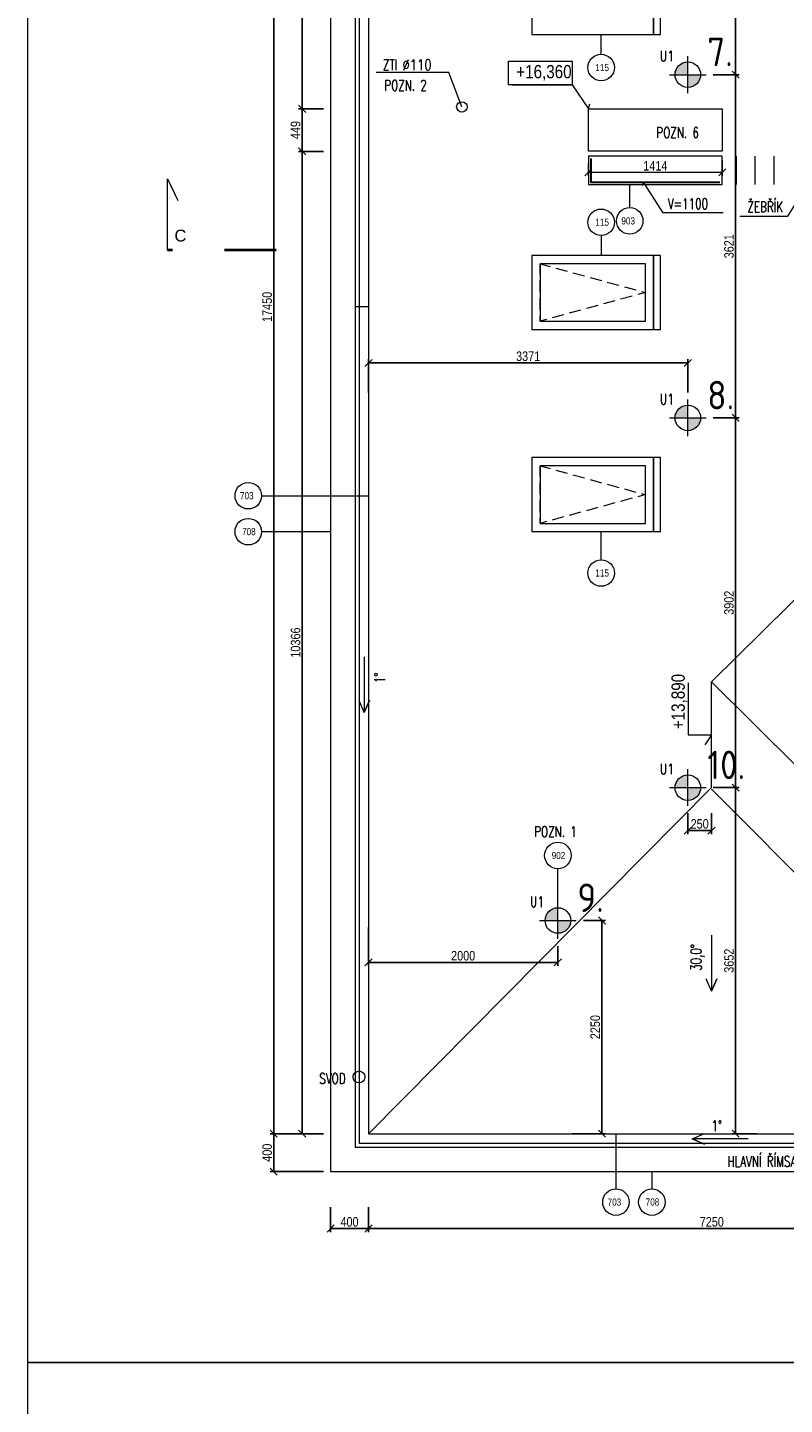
# Model space of a CAD drawing. Header units: millimetres. Extents: x -300958 to -108039, y 30118 to 292543.
# Tile 227 of 256: x -236733 to -228741, y 179063 to 193593. Entities that reach past the tile are written whole.
import ezdxf
from ezdxf.enums import TextEntityAlignment as Align

# ---------------------------------------------------------------- set-up
doc = ezdxf.new("R2010")
doc.units = ezdxf.units.MM
doc.header["$MEASUREMENT"] = 0
doc.linetypes.add('DGN Style 4', pattern=[1094.119168, 546.717885, -273.358943, 0.683397, -273.358943])
doc.linetypes.add('HIDDEN', pattern=[0.375, 0.25, -0.125])
doc.layers.get('0').update_dxf_attribs({"lineweight": 13})
doc.layers.get('Defpoints').update_dxf_attribs({"color": 3, "lineweight": 13})
for name, color, linetype, lineweight in [('dims', 7, 'Continuous', 9), ('legenda', 7, 'Continuous', 13), ('navrh', 1, 'Continuous', 9), ('popis', 7, 'Continuous', 9), ('PSV', 7, 'Continuous', 13), ('RAMECEK', 7, 'Continuous', 0), ('rez', 7, 'Continuous', 13), ('tenka', 7, 'Continuous', 13), ('TOPWET s.r.o. - kotevní body', 12, 'Continuous', 18), ('TOPWET s.r.o. - popisky', 12, 'Continuous', 18), ('výškové kóty', 7, 'Continuous', 13), ('zařizovací předměty', 7, 'Continuous', 9)]:
    doc.layers.add(name, color=color, linetype=linetype, lineweight=lineweight)
doc.styles.add('GENERATED_STYLE_8', font='arial.ttf')
doc.styles.add('ISOCPEUR', font='isocpeur.ttf')
doc.styles.add('STYLE-0', font='ARIALN.TTF')
doc.styles.add('Style-Arial', font='arial.ttf')
doc.dimstyles.new('arch', dxfattribs={"dimscale": 50, "dimtxt": 2.5, "dimasz": 2.5, "dimexe": 1.25, "dimexo": 0.9, "dimtad": 1, "dimdec": 0, "dimtxsty": 'STYLE-0', "dimblk": 'ARCHTICK', "dimcen": 2.5, "dimadec": 0, "dimazin": 0, "dimtfac": 1, "dimtdec": 0, "dimtmove": 2, "dimatfit": 3, "dimldrblk": 'ARCHTICK', "dimfxl": 0, "dimarcsym": 0})

# ---------------------------------------------------------------- blocks, each defined once
blk = doc.blocks.new('*U49')
at = {"layer": 'RAMECEK', "linetype": 'Continuous', "lineweight": 0, "flags": 128}
blk.add_lwpolyline([(-15750, -11138), (15750, -11138), (15750, 11137), (-15750, 11137)], close=True, dxfattribs=at)
blk = doc.blocks.new('*U48')
at = {"layer": 'rez', "linetype": 'DGN Style 4', "lineweight": 40}
blk.add_line((-376, 574), (-376, -574), dxfattribs=at)
at = {"layer": 'rez', "linetype": 'Continuous', "lineweight": 0, "flags": 128}
blk.add_lwpolyline([(-376, -574), (376, -574), (146, -464)], dxfattribs=at)
blk = doc.blocks.new('_ArchTick')
at = {"color": 0, "linetype": 'ByBlock', "flags": 128}
blk.add_lwpolyline([(-0.5, -0.5), (0.5, 0.5)], dxfattribs=at)
blk = doc.blocks.new('*D1574')
at = {"layer": 'Defpoints', "color": 0, "linetype": 'Continuous'}
for p in [(-233533, 199370), (-233833, 192735), (-233533, 192735)]:
    blk.add_point(p, dxfattribs=at)
at = {"layer": 'dims', "color": 0, "linetype": 'Continuous', "lineweight": -2}
for p, q in [((-233608, 199370), (-233870, 199370)), ((-233833, 199370), (-233833, 192735)), ((-233608, 192735), (-233870, 192735))]:
    blk.add_line(p, q, dxfattribs=at)
at = {"layer": 'dims', "color": 0, "linetype": 'Continuous', "lineweight": -2, "xscale": 75, "yscale": 75, "zscale": 75}
for p, rotation in [((-233833, 199370), 90), ((-233833, 192735), 270)]:
    blk.add_blockref('_ArchTick', p, dxfattribs=dict(at, rotation=rotation))
at = {"layer": 'dims', "color": 0, "linetype": 'Continuous', "insert": (-233902, 196053), "char_height": 100, "attachment_point": 5, "rotation": 90, "style": 'STYLE-0'}
blk.add_mtext('6635', dxfattribs=at)
blk = doc.blocks.new('*D1575')
at = {"layer": 'Defpoints', "color": 0, "linetype": 'Continuous'}
for p in [(-233533, 192735), (-233833, 192286), (-233533, 192286)]:
    blk.add_point(p, dxfattribs=at)
at = {"layer": 'dims', "color": 0, "linetype": 'Continuous', "lineweight": -2}
for p, q in [((-233608, 192735), (-233870, 192735)), ((-233833, 192735), (-233833, 192286)), ((-233608, 192286), (-233870, 192286))]:
    blk.add_line(p, q, dxfattribs=at)
at = {"layer": 'dims', "color": 0, "linetype": 'Continuous', "lineweight": -2, "xscale": 75, "yscale": 75, "zscale": 75}
for p, rotation in [((-233833, 192735), 90), ((-233833, 192286), 270)]:
    blk.add_blockref('_ArchTick', p, dxfattribs=dict(at, rotation=rotation))
at = {"layer": 'dims', "color": 0, "linetype": 'Continuous', "insert": (-233902, 192511), "char_height": 100, "attachment_point": 5, "rotation": 90, "style": 'STYLE-0'}
blk.add_mtext('449', dxfattribs=at)
blk = doc.blocks.new('*D1576')
at = {"layer": 'Defpoints', "color": 0, "linetype": 'Continuous'}
for p in [(-233533, 199370), (-234133, 181920), (-233533, 181920)]:
    blk.add_point(p, dxfattribs=at)
at = {"layer": 'dims', "color": 0, "linetype": 'Continuous', "lineweight": -2}
for p, q in [((-233608, 199370), (-234170, 199370)), ((-234133, 199370), (-234133, 181920)), ((-233608, 181920), (-234170, 181920))]:
    blk.add_line(p, q, dxfattribs=at)
at = {"layer": 'dims', "color": 0, "linetype": 'Continuous', "lineweight": -2, "xscale": 75, "yscale": 75, "zscale": 75}
for p, rotation in [((-234133, 199370), 90), ((-234133, 181920), 270)]:
    blk.add_blockref('_ArchTick', p, dxfattribs=dict(at, rotation=rotation))
at = {"layer": 'dims', "color": 0, "linetype": 'Continuous', "insert": (-234202, 190645), "char_height": 100, "attachment_point": 5, "rotation": 90, "style": 'STYLE-0'}
blk.add_mtext('17450', dxfattribs=at)
blk = doc.blocks.new('*D1572')
at = {"layer": 'Defpoints', "color": 0, "linetype": 'Continuous'}
for p in [(-233133, 181220), (-225883, 181220), (-225883, 180920)]:
    blk.add_point(p, dxfattribs=at)
at = {"layer": 'dims', "color": 0, "linetype": 'Continuous', "lineweight": -2}
for p, q in [((-233133, 181145), (-233133, 180882)), ((-225883, 181145), (-225883, 180882)), ((-233133, 180920), (-225883, 180920))]:
    blk.add_line(p, q, dxfattribs=at)
at = {"layer": 'dims', "color": 0, "linetype": 'Continuous', "lineweight": -2, "xscale": 75, "yscale": 75, "zscale": 75, "rotation": 180}
blk.add_blockref('_ArchTick', (-233133, 180920), dxfattribs=at)
at = {"layer": 'dims', "color": 0, "linetype": 'Continuous', "lineweight": -2, "xscale": 75, "yscale": 75, "zscale": 75}
blk.add_blockref('_ArchTick', (-225883, 180920), dxfattribs=at)
at = {"layer": 'dims', "color": 0, "linetype": 'Continuous', "insert": (-229508, 180990), "char_height": 100, "attachment_point": 5, "style": 'STYLE-0'}
blk.add_mtext('7250', dxfattribs=at)
blk = doc.blocks.new('*D1577')
at = {"layer": 'Defpoints', "color": 0, "linetype": 'Continuous'}
for p in [(-233533, 181220), (-233133, 181220), (-233133, 180920)]:
    blk.add_point(p, dxfattribs=at)
at = {"layer": 'dims', "color": 0, "linetype": 'Continuous', "lineweight": -2}
for p, q in [((-233533, 181145), (-233533, 180882)), ((-233133, 181145), (-233133, 180882)), ((-233533, 180920), (-233133, 180920))]:
    blk.add_line(p, q, dxfattribs=at)
at = {"layer": 'dims', "color": 0, "linetype": 'Continuous', "lineweight": -2, "xscale": 75, "yscale": 75, "zscale": 75, "rotation": 180}
blk.add_blockref('_ArchTick', (-233533, 180920), dxfattribs=at)
at = {"layer": 'dims', "color": 0, "linetype": 'Continuous', "lineweight": -2, "xscale": 75, "yscale": 75, "zscale": 75}
blk.add_blockref('_ArchTick', (-233133, 180920), dxfattribs=at)
at = {"layer": 'dims', "color": 0, "linetype": 'Continuous', "insert": (-233333, 180990), "char_height": 100, "attachment_point": 5, "style": 'STYLE-0'}
blk.add_mtext('400', dxfattribs=at)
blk = doc.blocks.new('*D1579')
at = {"layer": 'Defpoints', "color": 0, "linetype": 'Continuous'}
for p in [(-233533, 181920), (-234133, 181520), (-233533, 181520)]:
    blk.add_point(p, dxfattribs=at)
at = {"layer": 'dims', "color": 0, "linetype": 'Continuous', "lineweight": -2}
for p, q in [((-233608, 181920), (-234170, 181920)), ((-234133, 181920), (-234133, 181520)), ((-233608, 181520), (-234170, 181520))]:
    blk.add_line(p, q, dxfattribs=at)
at = {"layer": 'dims', "color": 0, "linetype": 'Continuous', "lineweight": -2, "xscale": 75, "yscale": 75, "zscale": 75}
for p, rotation in [((-234133, 181920), 90), ((-234133, 181520), 270)]:
    blk.add_blockref('_ArchTick', p, dxfattribs=dict(at, rotation=rotation))
at = {"layer": 'dims', "color": 0, "linetype": 'Continuous', "insert": (-234202, 181720), "char_height": 100, "attachment_point": 5, "rotation": 90, "style": 'STYLE-0'}
blk.add_mtext('400', dxfattribs=at)
blk = doc.blocks.new('*D1581')
at = {"layer": 'Defpoints', "color": 0, "linetype": 'Continuous'}
for p in [(-233533, 192286), (-233833, 181920), (-233533, 181920)]:
    blk.add_point(p, dxfattribs=at)
at = {"layer": 'dims', "color": 0, "linetype": 'Continuous', "lineweight": -2}
for p, q in [((-233608, 192286), (-233870, 192286)), ((-233833, 192286), (-233833, 181920)), ((-233608, 181920), (-233870, 181920))]:
    blk.add_line(p, q, dxfattribs=at)
at = {"layer": 'dims', "color": 0, "linetype": 'Continuous', "lineweight": -2, "xscale": 75, "yscale": 75, "zscale": 75}
for p, rotation in [((-233833, 192286), 90), ((-233833, 181920), 270)]:
    blk.add_blockref('_ArchTick', p, dxfattribs=dict(at, rotation=rotation))
at = {"layer": 'dims', "color": 0, "linetype": 'Continuous', "insert": (-233902, 187103), "char_height": 100, "attachment_point": 5, "rotation": 90, "style": 'STYLE-0'}
blk.add_mtext('10366', dxfattribs=at)
blk = doc.blocks.new('Kotevní bod')
at = {"layer": 'TOPWET s.r.o. - kotevní body'}
h = blk.add_hatch(color=256, dxfattribs=at)
h.paths.add_polyline_path([(0, 0), (0, 112.5, 0.41421356), (-112.5, 0)])
h.paths.add_polyline_path([(112.5, 0), (0, 0), (0, -112.5, 0.41421356)])
for p, q in [((0, -161.25), (0, 161.25)), ((-161.25, 0), (161.25, 0))]:
    blk.add_line(p, q, dxfattribs=at)
blk.add_circle((0, 0), 112.5, dxfattribs=at)
blk = doc.blocks.new('*D1760')
at = {"layer": 'Defpoints', "color": 0, "linetype": 'Continuous'}
for p in [(-233133, 184170), (-231133, 183976), (-233133, 183728)]:
    blk.add_point(p, dxfattribs=at)
at = {"layer": 'dims', "color": 0, "linetype": 'Continuous', "lineweight": -2}
for p, q in [((-233133, 184095), (-233133, 183691)), ((-231133, 183901), (-231133, 183691)), ((-231133, 183728), (-233133, 183728))]:
    blk.add_line(p, q, dxfattribs=at)
at = {"layer": 'dims', "color": 0, "linetype": 'Continuous', "lineweight": -2, "xscale": 75, "yscale": 75, "zscale": 75, "rotation": 180}
blk.add_blockref('_ArchTick', (-233133, 183728), dxfattribs=at)
at = {"layer": 'dims', "color": 0, "linetype": 'Continuous', "lineweight": -2, "xscale": 75, "yscale": 75, "zscale": 75}
blk.add_blockref('_ArchTick', (-231133, 183728), dxfattribs=at)
at = {"layer": 'dims', "color": 0, "linetype": 'Continuous', "insert": (-232133, 183798), "char_height": 100, "attachment_point": 5, "style": 'STYLE-0'}
blk.add_mtext('2000', dxfattribs=at)
blk = doc.blocks.new('*D1761')
at = {"layer": 'Defpoints', "color": 0, "linetype": 'Continuous'}
for p in [(-230939, 184170), (-231058, 181920), (-230668, 181920)]:
    blk.add_point(p, dxfattribs=at)
at = {"layer": 'dims', "color": 0, "linetype": 'Continuous', "lineweight": -2}
for p, q in [((-230864, 184170), (-230631, 184170)), ((-230668, 184170), (-230668, 181920)), ((-230983, 181920), (-230631, 181920))]:
    blk.add_line(p, q, dxfattribs=at)
at = {"layer": 'dims', "color": 0, "linetype": 'Continuous', "lineweight": -2, "xscale": 75, "yscale": 75, "zscale": 75}
for p, rotation in [((-230668, 184170), 90), ((-230668, 181920), 270)]:
    blk.add_blockref('_ArchTick', p, dxfattribs=dict(at, rotation=rotation))
at = {"layer": 'dims', "color": 0, "linetype": 'Continuous', "insert": (-230738, 183045), "char_height": 100, "attachment_point": 5, "rotation": 90, "style": 'STYLE-0'}
blk.add_mtext('2250', dxfattribs=at)
blk = doc.blocks.new('*D1763')
at = {"layer": 'Defpoints', "color": 0, "linetype": 'Continuous'}
for p in [(-229568, 185572), (-229256, 181920), (-228958, 181920)]:
    blk.add_point(p, dxfattribs=at)
at = {"layer": 'dims', "color": 0, "linetype": 'Continuous', "lineweight": -2}
for p, q in [((-229493, 185572), (-229218, 185572)), ((-229256, 185572), (-229256, 181920)), ((-229033, 181920), (-229293, 181920))]:
    blk.add_line(p, q, dxfattribs=at)
at = {"layer": 'dims', "color": 0, "linetype": 'Continuous', "lineweight": -2, "xscale": 75, "yscale": 75, "zscale": 75}
for p, rotation in [((-229256, 185572), 90), ((-229256, 181920), 270)]:
    blk.add_blockref('_ArchTick', p, dxfattribs=dict(at, rotation=rotation))
at = {"layer": 'dims', "color": 0, "linetype": 'Continuous', "insert": (-229326, 183746), "char_height": 100, "attachment_point": 5, "rotation": 90, "style": 'STYLE-0'}
blk.add_mtext('3652', dxfattribs=at)
blk = doc.blocks.new('*D1764')
at = {"layer": 'Defpoints', "color": 0, "linetype": 'Continuous'}
for p in [(-229568, 189474), (-229256, 189474), (-229568, 185572)]:
    blk.add_point(p, dxfattribs=at)
at = {"layer": 'dims', "color": 0, "linetype": 'Continuous', "lineweight": -2}
for p, q in [((-229493, 189474), (-229218, 189474)), ((-229256, 185572), (-229256, 189474)), ((-229493, 185572), (-229218, 185572))]:
    blk.add_line(p, q, dxfattribs=at)
at = {"layer": 'dims', "color": 0, "linetype": 'Continuous', "lineweight": -2, "xscale": 75, "yscale": 75, "zscale": 75}
for p, rotation in [((-229256, 189474), 90), ((-229256, 185572), 270)]:
    blk.add_blockref('_ArchTick', p, dxfattribs=dict(at, rotation=rotation))
at = {"layer": 'dims', "color": 0, "linetype": 'Continuous', "insert": (-229326, 187523), "char_height": 100, "attachment_point": 5, "rotation": 90, "style": 'STYLE-0'}
blk.add_mtext('3902', dxfattribs=at)
blk = doc.blocks.new('*D1765')
at = {"layer": 'Defpoints', "color": 0, "linetype": 'Continuous'}
for p in [(-229568, 193095), (-229256, 193095), (-229568, 189474)]:
    blk.add_point(p, dxfattribs=at)
at = {"layer": 'dims', "color": 0, "linetype": 'Continuous', "lineweight": -2}
for p, q in [((-229493, 193095), (-229218, 193095)), ((-229256, 189474), (-229256, 193095)), ((-229493, 189474), (-229218, 189474))]:
    blk.add_line(p, q, dxfattribs=at)
at = {"layer": 'dims', "color": 0, "linetype": 'Continuous', "lineweight": -2, "xscale": 75, "yscale": 75, "zscale": 75}
for p, rotation in [((-229256, 193095), 90), ((-229256, 189474), 270)]:
    blk.add_blockref('_ArchTick', p, dxfattribs=dict(at, rotation=rotation))
at = {"layer": 'dims', "color": 0, "linetype": 'Continuous', "insert": (-229326, 191285), "char_height": 100, "attachment_point": 5, "rotation": 90, "style": 'STYLE-0'}
blk.add_mtext('3621', dxfattribs=at)
blk = doc.blocks.new('*D1766')
at = {"layer": 'Defpoints', "color": 0, "linetype": 'Continuous'}
for p in [(-229568, 195745), (-229256, 195745), (-229568, 193095)]:
    blk.add_point(p, dxfattribs=at)
at = {"layer": 'dims', "color": 0, "linetype": 'Continuous', "lineweight": -2}
for p, q in [((-229493, 195745), (-229218, 195745)), ((-229256, 193095), (-229256, 195745)), ((-229493, 193095), (-229218, 193095))]:
    blk.add_line(p, q, dxfattribs=at)
at = {"layer": 'dims', "color": 0, "linetype": 'Continuous', "lineweight": -2, "xscale": 75, "yscale": 75, "zscale": 75}
for p, rotation in [((-229256, 195745), 90), ((-229256, 193095), 270)]:
    blk.add_blockref('_ArchTick', p, dxfattribs=dict(at, rotation=rotation))
at = {"layer": 'dims', "color": 0, "linetype": 'Continuous', "insert": (-229326, 194420), "char_height": 100, "attachment_point": 5, "rotation": 90, "style": 'STYLE-0'}
blk.add_mtext('2650', dxfattribs=at)
blk = doc.blocks.new('*D1767')
at = {"layer": 'Defpoints', "color": 0, "linetype": 'Continuous'}
for p in [(-233133, 190054), (-233133, 189667), (-229761, 189667)]:
    blk.add_point(p, dxfattribs=at)
at = {"layer": 'dims', "color": 0, "linetype": 'Continuous', "lineweight": -2}
for p, q in [((-233133, 189742), (-233133, 190092)), ((-229761, 190054), (-233133, 190054)), ((-229761, 189742), (-229761, 190092))]:
    blk.add_line(p, q, dxfattribs=at)
at = {"layer": 'dims', "color": 0, "linetype": 'Continuous', "lineweight": -2, "xscale": 75, "yscale": 75, "zscale": 75, "rotation": 180}
blk.add_blockref('_ArchTick', (-233133, 190054), dxfattribs=at)
at = {"layer": 'dims', "color": 0, "linetype": 'Continuous', "lineweight": -2, "xscale": 75, "yscale": 75, "zscale": 75}
blk.add_blockref('_ArchTick', (-229761, 190054), dxfattribs=at)
at = {"layer": 'dims', "color": 0, "linetype": 'Continuous', "insert": (-231447, 190124), "char_height": 100, "attachment_point": 5, "style": 'STYLE-0'}
blk.add_mtext('3371', dxfattribs=at)
blk = doc.blocks.new('*D1775')
at = {"layer": 'Defpoints', "color": 0, "linetype": 'Continuous'}
for p in [(-229761, 185378), (-229511, 185378), (-229511, 185119)]:
    blk.add_point(p, dxfattribs=at)
at = {"layer": 'dims', "color": 0, "linetype": 'Continuous', "lineweight": -2}
for p, q in [((-229761, 185303), (-229761, 185081)), ((-229511, 185303), (-229511, 185081)), ((-229761, 185119), (-229511, 185119))]:
    blk.add_line(p, q, dxfattribs=at)
at = {"layer": 'dims', "color": 0, "linetype": 'Continuous', "lineweight": -2, "xscale": 75, "yscale": 75, "zscale": 75, "rotation": 180}
blk.add_blockref('_ArchTick', (-229761, 185119), dxfattribs=at)
at = {"layer": 'dims', "color": 0, "linetype": 'Continuous', "lineweight": -2, "xscale": 75, "yscale": 75, "zscale": 75}
blk.add_blockref('_ArchTick', (-229511, 185119), dxfattribs=at)
at = {"layer": 'dims', "color": 0, "linetype": 'Continuous', "insert": (-229636, 185189), "char_height": 100, "attachment_point": 5, "style": 'STYLE-0'}
blk.add_mtext('250', dxfattribs=at)
blk = doc.blocks.new('*D1782')
at = {"layer": 'Defpoints', "color": 0, "linetype": 'Continuous'}
for p in [(-230811, 192236), (-229397, 192266), (-229397, 192065)]:
    blk.add_point(p, dxfattribs=at)
at = {"layer": 'tenka', "color": 0, "linetype": 'ByBlock', "lineweight": -2}
for p, q in [((-230811, 192161), (-230811, 192028)), ((-229397, 192191), (-229397, 192028))]:
    blk.add_line(p, q, dxfattribs=at)
at = {"layer": 'tenka', "linetype": 'ByBlock', "lineweight": 0}
blk.add_line((-230811, 192065), (-229397, 192065), dxfattribs=at)
at = {"layer": 'tenka', "linetype": 'Continuous', "lineweight": 0, "xscale": 75, "yscale": 75, "zscale": 75, "rotation": 180}
blk.add_blockref('_ArchTick', (-230811, 192065), dxfattribs=at)
at = {"layer": 'tenka', "linetype": 'Continuous', "lineweight": 0, "xscale": 75, "yscale": 75, "zscale": 75}
blk.add_blockref('_ArchTick', (-229397, 192065), dxfattribs=at)
at = {"layer": 'tenka', "color": 0, "linetype": 'Continuous', "insert": (-230104, 192134), "char_height": 100, "attachment_point": 5, "style": 'STYLE-0'}
blk.add_mtext('1414', dxfattribs=at)

msp = doc.modelspace()

# ---------------------------------------------------------------- linework, layer by layer
at = {"layer": 'navrh', "linetype": 'Continuous', "lineweight": 30, "flags": 128}
msp.add_lwpolyline([(-230785.8, 192211.5), (-230785.8, 191961.5), (-229421.8, 191961.5)], dxfattribs=at)
at = {"layer": 'navrh', "linetype": 'HIDDEN', "lineweight": 9, "ltscale": 500, "flags": 128}
for points in [[(-231320.5, 190494.4), (-230209.6, 190494.4), (-230209.6, 191100.4), (-231320.5, 191100.4), (-230209.6, 190797.4), (-231320.5, 190494.4), (-231320.5, 191100.4)], [(-231320.5, 188361.1), (-230209.6, 188361.1), (-230209.6, 188967.1), (-231320.5, 188967.1), (-230209.6, 188664.1), (-231320.5, 188361.1), (-231320.5, 188967.1)]]:
    msp.add_lwpolyline(points, dxfattribs=at)
at = {"layer": 'PSV', "linetype": 'Continuous', "lineweight": 0}
for p, q in [((-230676.3, 193310.3), (-230676.3, 193520.6)), ((-230374.7, 191692.7), (-230374.7, 191936.5)), ((-230676.3, 191397.7), (-230676.3, 191187.4)), ((-234261.6, 188651.9), (-233132.6, 188651.9)), ((-233532.6, 188273.1), (-234261.6, 188273.1)), ((-230676.3, 187976.9), (-230676.3, 188274.1)), ((-231132.6, 184363.5), (-231132.6, 184716.1)), ((-230519.1, 181339.1), (-230519.1, 181920)), ((-230140.3, 181520), (-230140.3, 181339.1))]:
    msp.add_line(p, q, dxfattribs=at)
for centre in [(-230676.3, 193170.3), (-230676.3, 191537.7), (-230374.7, 191552.7), (-234401.7, 188652.8), (-234401.7, 188273.1), (-230676.3, 187836.8), (-231132.6, 184856.2), (-230520, 181199), (-230140.3, 181199)]:
    msp.add_circle(centre, 140.1, dxfattribs=at)
at = {"layer": 'tenka', "linetype": 'Continuous'}
for p, q in [((-229248.7, 191936.5), (-229248.7, 192236.5)), ((-229048.7, 191936.5), (-229048.7, 192236.5)), ((-228848.7, 191936.5), (-228848.7, 192236.5)), ((-229511.1, 186689.3), (-224854.1, 191287.4)), ((-233132.6, 190645), (-233272.6, 190645))]:
    msp.add_line(p, q, dxfattribs=at)
at = {"layer": 'tenka', "linetype": 'Continuous', "flags": 128}
for points in [[(-216682.6, 199770), (-233532.6, 199770), (-233532.6, 181520), (-225482.6, 181520), (-225482.6, 182690), (-216782.6, 182690)], [(-216532.6, 199510), (-233272.6, 199510), (-233272.6, 181780), (-225742.6, 181780), (-225742.6, 182950), (-216632.6, 182950)], [(-216532.6, 199470), (-233232.6, 199470), (-233232.6, 181820), (-225782.6, 181820), (-225782.6, 182990), (-216632.6, 182990)], [(-216532.6, 199370), (-233132.6, 199370), (-233132.6, 181920), (-225882.6, 181920), (-225882.6, 183090), (-216632.6, 183090)], [(-229396.8, 191936.5), (-229396.8, 192236.5), (-230810.8, 192236.5), (-230810.8, 191936.5), (-229396.8, 191936.5)]]:
    msp.add_lwpolyline(points, dxfattribs=at)
for points in [[(-231407.5, 193520.6), (-230122.6, 193520.6), (-230122.6, 194300.6), (-231407.5, 194300.6)], [(-230122.6, 193520.6), (-230048.3, 193520.6), (-230048.3, 194300.6), (-230122.6, 194300.6)], [(-231407.5, 190407.4), (-230122.6, 190407.4), (-230122.6, 191187.4), (-231407.5, 191187.4)], [(-231320.5, 190494.4), (-230209.6, 190494.4), (-230209.6, 191100.4), (-231320.5, 191100.4)], [(-230122.6, 190407.4), (-230048.3, 190407.4), (-230048.3, 191187.4), (-230122.6, 191187.4)], [(-231407.5, 188274.1), (-230122.6, 188274.1), (-230122.6, 189054.1), (-231407.5, 189054.1)], [(-230122.6, 188274.1), (-230048.3, 188274.1), (-230048.3, 189054.1), (-230122.6, 189054.1)], [(-231320.5, 188361.1), (-230209.6, 188361.1), (-230209.6, 188967.1), (-231320.5, 188967.1)]]:
    msp.add_lwpolyline(points, close=True, dxfattribs=at)
at = {"layer": 'tenka', "linetype": 'Continuous', "lineweight": 0}
msp.add_lwpolyline([(-230810.8, 192735.2), (-229396.8, 192735.2), (-229396.8, 192286.5), (-230810.8, 192286.5)], close=True, dxfattribs=at)
at = {"layer": 'tenka', "linetype": 'Continuous', "lineweight": 0, "flags": 128}
for points in [[(-233177.3, 186953.6), (-233177.3, 186363.6), (-233122.2, 186492.6), (-233177.3, 186363.6), (-233232.4, 186492.6)], [(-229511.1, 184015.9), (-229511.1, 183425.9), (-229456, 183554.8), (-229511.1, 183425.9), (-229566.2, 183554.8)], [(-229124.4, 181866.6), (-229714.4, 181866.6), (-229585.5, 181811.5), (-229714.4, 181866.6), (-229585.5, 181921.7)]]:
    msp.add_lwpolyline(points, dxfattribs=at)
at = {"layer": 'tenka', "linetype": 'Continuous'}
for points in [[(-233132.6, 181920), (-229511.1, 185572), (-229511.1, 186689.3), (-225882.6, 183090)], [(-225882.6, 181920), (-229511.1, 185555.2)]]:
    msp.add_lwpolyline(points, dxfattribs=at)
for centre, radius in [((-232146.7, 192755.1), 55), ((-233232.6, 182520), 62.5)]:
    msp.add_circle(centre, radius, dxfattribs=at)
at = {"layer": 'výškové kóty', "linetype": 'Continuous', "lineweight": 0, "flags": 128}
msp.add_lwpolyline([(-231652.9, 193238.2), (-230982.2, 193238.2), (-230982.2, 192988.6), (-231652.9, 192988.6)], close=True, dxfattribs=at)
for points in [[(-231616.5, 192988.6), (-230982.2, 192988.6), (-230810.8, 192735.2), (-230796.2, 192788.3)], [(-229387.9, 191636.3), (-230022.2, 191636.3), (-230228.9, 191961.5), (-230242.3, 191921.5)], [(-229210.4, 191603.5), (-228705.3, 191603.5), (-228498.7, 191928.6), (-228485.2, 191888.7)]]:
    msp.add_lwpolyline(points, dxfattribs=at)
at = {"layer": 'výškové kóty', "linetype": 'Continuous', "flags": 128}
msp.add_lwpolyline([(-229756.6, 186679.3), (-229756.6, 186130.6), (-229511.1, 186130.6), (-229581.6, 186024.2)], dxfattribs=at)
at = {"layer": 'zařizovací předměty', "linetype": 'Continuous', "flags": 128}
msp.add_lwpolyline([(-232146.7, 192755.1), (-232285, 193116.8), (-233052.5, 193116.8)], dxfattribs=at)

# ---------------------------------------------------------------- block references
at = {"layer": 'RAMECEK', "linetype": 'Continuous', "lineweight": 0}
for p in [(-220982.6, 190645), (-220982.6, 168370)]:
    msp.add_blockref('*U49', p, dxfattribs=at)
at = {"layer": 'rez', "linetype": 'DGN Style 4', "lineweight": 40, "xscale": -1, "rotation": 270}
msp.add_blockref('*U48', (-234681.5, 191621.1), dxfattribs=at)
at = {"layer": 'TOPWET s.r.o. - kotevní body', "xscale": 1.200000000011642, "yscale": 1.200000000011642, "zscale": 1.2}
for p in [(-229761.1, 193095.4), (-229761.1, 189473.9), (-229761.1, 185572), (-231132.6, 184170)]:
    msp.add_blockref('Kotevní bod', p, dxfattribs=at)

# ---------------------------------------------------------------- texts
at = {"layer": 'legenda', "linetype": 'Continuous', "lineweight": 0, "char_height": 112, "line_spacing_factor": 0.765173, "style": 'Style-Arial'}
for s, insert, attachment_point, rotation in [('{\\Fromans|c0;\\W0.71429;POZN. \\Fromans|c238;2}', (-232965.5, 192982.6), 4, 0.00116), ('{\\Fromans|c0;\\W0.71429;POZN. \\Fromans|c238;6}', (-230093.2, 192484.7), 4, 0.00116), ('{\\Fromans|c238;\\W0.71429;V=1100}', (-229972.6, 191733.8), 4, 0.00116), ('{\\Fromans|c238;\\W0.71429;ŽEBŘÍK}', (-228755, 191700.9), 6, 359.99884), ('{\\Fromans|c0;\\W0.71429;POZN. \\Fromans|c238;1}', (-231382.9, 185107.5), 4, 0.00116)]:
    msp.add_mtext(s, dxfattribs=dict(at, insert=insert, attachment_point=attachment_point, rotation=rotation))
at = {"layer": 'popis', "linetype": 'Continuous', "char_height": 112, "attachment_point": 4, "line_spacing_factor": 0.765173, "style": 'Style-Arial'}
for s, insert, rotation in [('{\\Fromans|c238;\\W0.71429;1°}', (-233013.9, 186675.4), 90.00116), ('{\\Fromans|c238;\\W0.71429;30,0°}', (-229656.8, 183638.8), 90.00116), ('{\\Fromans|c238;\\W0.71429;SVOD}', (-233651.7, 182503.1), 0.00116), ('{\\Fromans|c238;\\W0.71429;1°}', (-229510.4, 182003.8), 0.00116), ('{\\Fromans|c238;\\W0.71429;HLAVNÍ ŘÍMSA S NADOKAPNÍM ŽLABEM}', (-229342.9, 181628.5), 0.00116)]:
    msp.add_mtext(s, dxfattribs=dict(at, insert=insert, rotation=rotation))
at = {"layer": 'PSV', "linetype": 'Continuous', "lineweight": 0, "style": 'STYLE-0'}
for s, p in [('115', (-230665.5, 193170.3)), ('115', (-230665.5, 191538.7)), ('903', (-230390.6, 191552.7)), ('703', (-234417.6, 188652.8)), ('708', (-234395.4, 188274.1)), ('115', (-230665.5, 187836.8)), ('902', (-231126.3, 184856.2)), ('703', (-230535.9, 181199)), ('708', (-230134, 181200))]:
    msp.add_text(s, height=75, dxfattribs=at).set_placement(p, align=Align.MIDDLE_CENTER)
at = {"layer": 'rez', "linetype": 'Continuous', "lineweight": 0, "insert": (-235181.6, 191333), "char_height": 125, "width": 399.92, "attachment_point": 7, "style": 'GENERATED_STYLE_8'}
msp.add_mtext('C', dxfattribs=at)
at = {"layer": 'TOPWET s.r.o. - popisky', "style": 'ISOCPEUR', "width": 0.9}
for s, p in [('7.', (-229555.6, 193185.6)), ('8.', (-229555.6, 189564.2)), ('10.', (-229555.6, 185662.2)), ('9.', (-230927, 184260.2))]:
    msp.add_text(s, height=300, dxfattribs=at).set_placement(p)
at = {"layer": 'výškové kóty', "linetype": 'Continuous', "lineweight": 0, "insert": (-231572.3, 193197.3), "char_height": 140, "width": 1046.843, "attachment_point": 1, "style": 'STYLE-0'}
msp.add_mtext('+16,360', dxfattribs=at)
at = {"layer": 'výškové kóty', "linetype": 'Continuous', "lineweight": 0, "insert": (-229933.4, 186188.4), "char_height": 140, "width": 1046.843, "attachment_point": 1, "rotation": 90, "style": 'STYLE-0'}
msp.add_mtext('+13,890', dxfattribs=at)
at = {"layer": 'zařizovací předměty', "linetype": 'Continuous', "char_height": 112, "attachment_point": 4, "rotation": 359.99884, "line_spacing_factor": 0.765173, "style": 'Style-Arial'}
for s, insert in [('{\\Fromans|c238;\\W0.71429;ZTI \\W0.8;%%C110}', (-232979.4, 193198.9)), ('{\\Fromans|c238;\\W0.71429;U\\W0.8;1}', (-230055, 193292.4)), ('{\\Fromans|c238;\\W0.71429;U\\W0.8;1}', (-230055, 189671)), ('{\\Fromans|c238;\\W0.71429;U\\W0.8;1}', (-230055, 185769)), ('{\\Fromans|c238;\\W0.71429;U\\W0.8;1}', (-231426.5, 184367))]:
    msp.add_mtext(s, dxfattribs=dict(at, insert=insert))

# ---------------------------------------------------------------- dimensions: what is measured, and where the dimension line sits
at = {"layer": 'dims', "linetype": 'Continuous'}
for base, p1, p2, angle, picture, middle in [((-234132.6, 181920), (-233532.6, 199370), (-233532.6, 181920), 270, '*D1576', (-234202.4, 190645)), ((-233832.6, 192735.2), (-233532.6, 199370), (-233532.6, 192735.2), 270, '*D1574', (-233902.4, 196052.6)), ((-229256, 195745), (-229567.6, 193095.4), (-229567.6, 195745), 90, '*D1766', (-229325.8, 194420.2)), ((-229255.9923, 193095.4008), (-229567.6292, 189473.9384), (-229567.6292, 193095.4008), 90, '*D1765', (-229325.7996, 191284.6696)), ((-233832.6, 192286.5), (-233532.6, 192735.2), (-233532.6, 192286.5), 270, '*D1575', (-233902.4, 192510.8)), ((-233832.5916, 181919.9893), (-233532.5916, 192286.4635), (-233532.5916, 181919.9893), 270, '*D1581', (-233902.3989, 187103.2264)), ((-229256, 189473.9), (-229567.6, 185572), (-229567.6, 189473.9), 90, '*D1764', (-229325.8, 187523)), ((-229256, 181920), (-229567.6, 185572), (-228957.7, 181920), 90, '*D1763', (-229325.8, 183746)), ((-230668.4, 181920), (-230939.1, 184170), (-231058.1, 181920), 90, '*D1761', (-230738.2, 183045)), ((-234132.6, 181520), (-233532.6, 181920), (-233532.6, 181520), 270, '*D1579', (-234202.4, 181720))]:
    dim = msp.add_linear_dim(base=base, p1=p1, p2=p2, angle=angle, dimstyle='arch', override={"dimtxt": 2, "dimasz": 1.5, "dimexe": 0.75, "dimexo": 1.5, "dimgap": 0.375, "dimcen": 0.05}, dxfattribs=at)
    dim.commit()
    dim.dimension.update_dxf_attribs({"geometry": picture, "text_midpoint": middle})
for base, p1, p2, picture, middle in [((-233132.5916, 190054.431), (-229761.1292, 189667.4384), (-233132.5916, 189667.4384), '*D1767', (-231446.8604, 190124.2383)), ((-229511.1, 185118.8), (-229761.1, 185378.5), (-229511.1, 185378.5), '*D1775', (-229636.1, 185188.6)), ((-233132.6, 183728.4), (-231132.6, 183976.5), (-233132.6, 184170), '*D1760', (-232132.6, 183798.2)), ((-233132.6, 180920), (-233532.6, 181220), (-233132.6, 181220), '*D1577', (-233332.6, 180989.8)), ((-225882.6, 180920), (-233132.6, 181220), (-225882.6, 181220), '*D1572', (-229507.6, 180989.8))]:
    dim = msp.add_linear_dim(base=base, p1=p1, p2=p2, dimstyle='arch', override={"dimtxt": 2, "dimasz": 1.5, "dimexe": 0.75, "dimexo": 1.5, "dimgap": 0.375, "dimcen": 0.05}, dxfattribs=at)
    dim.commit()
    dim.dimension.update_dxf_attribs({"geometry": picture, "text_midpoint": middle})
at = {"layer": 'tenka', "linetype": 'Continuous'}
dim = msp.add_linear_dim(base=(-229396.8, 192065.4), p1=(-230810.8, 192236.5), p2=(-229396.8, 192265.7), dimstyle='arch', override={"dimtxt": 2, "dimasz": 1.5, "dimexe": 0.75, "dimexo": 1.5, "dimgap": 0.375, "dimcen": 0.05, "dimclrd": 256, "dimlwd": 0, "dimarcsym": 1}, dxfattribs=at)
dim.commit()
dim.dimension.update_dxf_attribs({"geometry": '*D1782', "text_midpoint": (-230103.8, 192134.3)})

doc.saveas('drawing.dxf')
